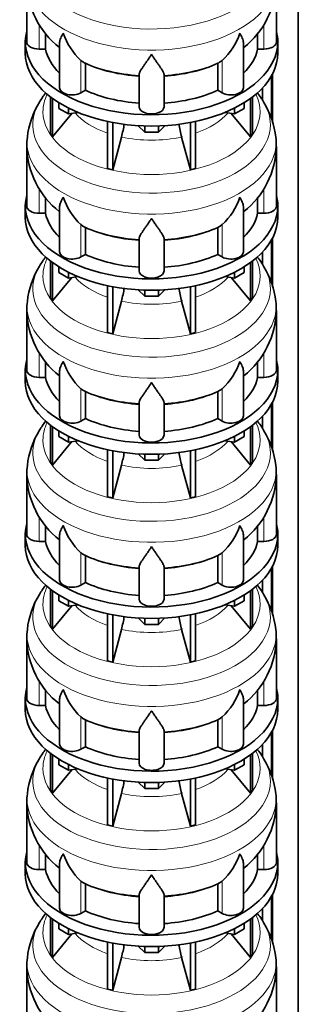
# Model space of a CAD drawing. Header units: millimetres. Extents: x 148 to 904, y -3991 to 2524.
# Tile 8 of 30: x 690 to 891, y -2649 to -1938. Entities that reach past the tile are written whole.
import ezdxf

# ---------------------------------------------------------------- set-up
doc = ezdxf.new("R2010")
doc.units = ezdxf.units.MM
doc.layers.add('MID_134-19', color=7, linetype='Continuous')
doc.layers.add('VSI134_DIFFUSORE', color=7, linetype='Continuous')

# ---------------------------------------------------------------- blocks, each defined once
blk = doc.blocks.new('SE4')
at = {"layer": 'MID_134-19', "color": 7, "linetype": 'Continuous', "lineweight": 35}
for p, q in [((891.05, -3700.02), (891.05, -1437.98)), ((871.79, -1978.81), (871.79, -2010.25)), ((872.54, -1977.4), (872.54, -2012.6)), ((865.27, -1987.58), (865.27, -1996.57)), ((871.79, -2097.2), (871.79, -2128.64)), ((872.54, -2095.79), (872.54, -2130.99)), ((865.27, -2105.97), (865.27, -2114.96)), ((871.79, -2215.59), (871.79, -2247.04)), ((872.54, -2214.18), (872.54, -2249.38)), ((865.27, -2224.37), (865.27, -2233.36)), ((871.79, -2333.98), (871.79, -2365.43)), ((872.54, -2332.57), (872.54, -2367.78)), ((865.27, -2342.76), (865.27, -2351.75)), ((871.79, -2452.37), (871.79, -2483.82)), ((872.54, -2450.96), (872.54, -2486.17)), ((865.27, -2461.15), (865.27, -2470.14)), ((871.79, -2570.77), (871.79, -2602.21)), ((872.54, -2569.36), (872.54, -2604.56)), ((865.27, -2579.54), (865.27, -2588.53))]:
    blk.add_line(p, q, dxfattribs=at)
at = {"layer": 'VSI134_DIFFUSORE', "color": 7, "linetype": 'Continuous', "lineweight": 35}
for p, q in [((695.24, -1911.36), (695.24, -1954.41)), ((875.24, -1954.41), (875.24, -1911.36)), ((708.77, -1959.61), (708.77, -1948.15)), ((861.71, -1948.18), (861.71, -1959.61)), ((694.24, -1954.41), (694.24, -1962.58)), ((704.24, -1959.61), (708.77, -1959.61)), ((718.96, -1955.32), (718.96, -1987.48)), ((851.51, -1987.48), (851.51, -1955.2)), ((861.71, -1959.61), (866.24, -1959.61)), ((876.24, -1962.58), (876.24, -1954.41)), ((735.75, -1968.86), (734.33, -1967.81)), ((737.53, -1989.31), (737.53, -1969.83)), ((832.95, -1969.83), (832.95, -1989.31)), ((836.15, -1967.81), (834.73, -1968.86)), ((776.24, -2001.18), (776.24, -1977.83)), ((794.24, -2001.18), (794.24, -1977.83)), ((712.41, -1994.08), (712.41, -2020.76)), ((713.94, -1995.23), (713.94, -2022.89)), ((734.33, -1991.16), (737.53, -1989.31)), ((832.95, -1989.31), (836.15, -1991.16)), ((856.53, -1995.23), (856.53, -2022.89)), ((858.07, -1994.08), (858.07, -2020.76)), ((718.48, -2002.34), (718.48, -1998.28)), ((725.42, -2006.35), (718.48, -2002.34)), ((725.42, -2006.35), (725.42, -2002.17)), ((845.05, -2006.35), (845.05, -2002.17)), ((851.99, -2002.34), (845.05, -2006.35)), ((851.99, -2002.34), (851.99, -1998.28)), ((713.94, -2022.89), (727.8, -2005.98)), ((732.25, -2005.29), (725.42, -2006.35)), ((845.05, -2006.35), (838.23, -2005.29)), ((842.67, -2005.98), (856.53, -2022.89)), ((753.54, -2011.83), (753.54, -2045.76)), ((757.24, -2012.57), (757.24, -2046.64)), ((780.33, -2019.48), (775.68, -2014.83)), ((780.33, -2019.48), (780.33, -2015.04)), ((794.8, -2014.83), (790.15, -2019.48)), ((790.15, -2019.48), (790.15, -2015.04)), ((813.24, -2012.57), (813.24, -2046.64)), ((816.93, -2011.83), (816.93, -2045.76)), ((712.41, -2020.76), (713.94, -2022.89)), ((757.24, -2046.64), (763.51, -2023.02)), ((790.15, -2019.48), (780.33, -2019.48)), ((806.96, -2023.02), (813.24, -2046.64)), ((856.53, -2022.89), (858.07, -2020.76)), ((695.24, -2029.75), (695.24, -2072.81)), ((875.24, -2072.81), (875.24, -2029.75)), ((753.54, -2045.76), (757.24, -2046.64)), ((813.24, -2046.64), (816.93, -2045.76)), ((708.77, -2078), (708.77, -2066.54)), ((861.71, -2066.57), (861.71, -2078)), ((694.24, -2072.81), (694.24, -2080.97)), ((718.96, -2073.71), (718.96, -2105.87)), ((851.51, -2105.87), (851.51, -2073.59)), ((876.24, -2080.97), (876.24, -2072.81)), ((704.24, -2078), (708.77, -2078)), ((861.71, -2078), (866.24, -2078)), ((735.75, -2087.25), (734.33, -2086.2)), ((737.53, -2107.7), (737.53, -2088.22)), ((832.95, -2088.22), (832.95, -2107.7)), ((836.15, -2086.2), (834.73, -2087.25)), ((776.24, -2119.57), (776.24, -2096.23)), ((794.24, -2119.57), (794.24, -2096.23)), ((734.33, -2109.55), (737.53, -2107.7)), ((832.95, -2107.7), (836.15, -2109.55)), ((712.41, -2112.47), (712.41, -2139.15)), ((713.94, -2113.62), (713.94, -2141.28)), ((718.48, -2120.73), (718.48, -2116.68)), ((851.99, -2120.73), (851.99, -2116.68)), ((856.53, -2113.62), (856.53, -2141.28)), ((858.07, -2112.47), (858.07, -2139.15)), ((725.42, -2124.74), (718.48, -2120.73)), ((725.42, -2124.74), (725.42, -2120.57)), ((732.25, -2123.68), (725.42, -2124.74)), ((845.05, -2124.74), (838.23, -2123.68)), ((845.05, -2124.74), (845.05, -2120.57)), ((851.99, -2120.73), (845.05, -2124.74)), ((713.94, -2141.28), (727.8, -2124.37)), ((753.54, -2130.22), (753.54, -2164.15)), ((757.24, -2130.96), (757.24, -2165.03)), ((813.24, -2130.96), (813.24, -2165.03)), ((816.93, -2130.22), (816.93, -2164.15)), ((842.67, -2124.37), (856.53, -2141.28)), ((780.33, -2137.87), (775.68, -2133.22)), ((780.33, -2137.87), (780.33, -2133.43)), ((790.15, -2137.87), (780.33, -2137.87)), ((794.8, -2133.22), (790.15, -2137.87)), ((790.15, -2137.87), (790.15, -2133.43)), ((712.41, -2139.15), (713.94, -2141.28)), ((757.24, -2165.03), (763.51, -2141.41)), ((806.96, -2141.41), (813.24, -2165.03)), ((856.53, -2141.28), (858.07, -2139.15)), ((695.24, -2148.14), (695.24, -2191.2)), ((875.24, -2191.2), (875.24, -2148.14)), ((753.54, -2164.15), (757.24, -2165.03)), ((813.24, -2165.03), (816.93, -2164.15)), ((708.77, -2196.39), (708.77, -2184.94)), ((861.71, -2184.96), (861.71, -2196.39)), ((694.24, -2191.2), (694.24, -2199.36)), ((718.96, -2192.1), (718.96, -2224.27)), ((851.51, -2224.27), (851.51, -2191.98)), ((876.24, -2199.36), (876.24, -2191.2)), ((704.24, -2196.39), (708.77, -2196.39)), ((861.71, -2196.39), (866.24, -2196.39)), ((735.75, -2205.65), (734.33, -2204.59)), ((737.53, -2226.09), (737.53, -2206.62)), ((832.95, -2206.62), (832.95, -2226.09)), ((836.15, -2204.59), (834.73, -2205.65)), ((776.24, -2237.96), (776.24, -2214.62)), ((794.24, -2237.96), (794.24, -2214.62)), ((734.33, -2227.94), (737.53, -2226.09)), ((832.95, -2226.09), (836.15, -2227.94)), ((712.41, -2230.87), (712.41, -2257.54)), ((713.94, -2232.01), (713.94, -2259.68)), ((718.48, -2239.12), (718.48, -2235.07)), ((851.99, -2239.12), (851.99, -2235.07)), ((856.53, -2232.01), (856.53, -2259.68)), ((858.07, -2230.87), (858.07, -2257.54)), ((713.94, -2259.68), (727.8, -2242.76)), ((725.42, -2243.13), (718.48, -2239.12)), ((725.42, -2243.13), (725.42, -2238.96)), ((732.25, -2242.08), (725.42, -2243.13)), ((845.05, -2243.13), (838.23, -2242.08)), ((842.67, -2242.76), (856.53, -2259.68)), ((845.05, -2243.13), (845.05, -2238.96)), ((851.99, -2239.12), (845.05, -2243.13)), ((753.54, -2248.61), (753.54, -2282.54)), ((757.24, -2249.35), (757.24, -2283.42)), ((780.33, -2256.26), (775.68, -2251.61)), ((794.8, -2251.61), (790.15, -2256.26)), ((813.24, -2249.35), (813.24, -2283.42)), ((816.93, -2248.61), (816.93, -2282.54)), ((712.41, -2257.54), (713.94, -2259.68)), ((780.33, -2256.26), (780.33, -2251.83)), ((790.15, -2256.26), (780.33, -2256.26)), ((790.15, -2256.26), (790.15, -2251.83)), ((856.53, -2259.68), (858.07, -2257.54)), ((757.24, -2283.42), (763.51, -2259.8)), ((806.96, -2259.8), (813.24, -2283.42)), ((695.24, -2266.53), (695.24, -2309.59)), ((875.24, -2309.59), (875.24, -2266.53)), ((753.54, -2282.54), (757.24, -2283.42)), ((813.24, -2283.42), (816.93, -2282.54)), ((708.77, -2314.79), (708.77, -2303.33)), ((861.71, -2303.35), (861.71, -2314.79)), ((694.24, -2309.59), (694.24, -2317.76)), ((704.24, -2314.79), (708.77, -2314.79)), ((718.96, -2310.49), (718.96, -2342.66)), ((851.51, -2342.66), (851.51, -2310.37)), ((861.71, -2314.79), (866.24, -2314.79)), ((876.24, -2317.76), (876.24, -2309.59)), ((735.75, -2324.04), (734.33, -2322.99)), ((737.53, -2344.48), (737.53, -2325.01)), ((832.95, -2325.01), (832.95, -2344.48)), ((836.15, -2322.99), (834.73, -2324.04)), ((776.24, -2356.36), (776.24, -2333.01)), ((794.24, -2356.36), (794.24, -2333.01)), ((712.41, -2349.26), (712.41, -2375.94)), ((713.94, -2350.4), (713.94, -2378.07)), ((734.33, -2346.33), (737.53, -2344.48)), ((832.95, -2344.48), (836.15, -2346.33)), ((856.53, -2350.4), (856.53, -2378.07)), ((858.07, -2349.26), (858.07, -2375.94)), ((718.48, -2357.52), (718.48, -2353.46)), ((725.42, -2361.52), (718.48, -2357.52)), ((725.42, -2361.52), (725.42, -2357.35)), ((845.05, -2361.52), (845.05, -2357.35)), ((851.99, -2357.52), (845.05, -2361.52)), ((851.99, -2357.52), (851.99, -2353.46)), ((713.94, -2378.07), (727.8, -2361.15)), ((732.25, -2360.47), (725.42, -2361.52)), ((845.05, -2361.52), (838.23, -2360.47)), ((842.67, -2361.15), (856.53, -2378.07)), ((753.54, -2367), (753.54, -2400.93)), ((757.24, -2367.75), (757.24, -2401.82)), ((780.33, -2374.65), (775.68, -2370)), ((780.33, -2374.65), (780.33, -2370.22)), ((794.8, -2370), (790.15, -2374.65)), ((790.15, -2374.65), (790.15, -2370.22)), ((813.24, -2367.75), (813.24, -2401.82)), ((816.93, -2367), (816.93, -2400.93)), ((712.41, -2375.94), (713.94, -2378.07)), ((757.24, -2401.82), (763.51, -2378.2)), ((790.15, -2374.65), (780.33, -2374.65)), ((806.96, -2378.2), (813.24, -2401.82)), ((856.53, -2378.07), (858.07, -2375.94)), ((695.24, -2384.93), (695.24, -2427.98)), ((875.24, -2427.98), (875.24, -2384.93)), ((753.54, -2400.93), (757.24, -2401.82)), ((813.24, -2401.82), (816.93, -2400.93)), ((708.77, -2433.18), (708.77, -2421.72)), ((861.71, -2421.75), (861.71, -2433.18)), ((694.24, -2427.98), (694.24, -2436.15)), ((718.96, -2428.89), (718.96, -2461.05)), ((851.51, -2461.05), (851.51, -2428.76)), ((876.24, -2436.15), (876.24, -2427.98)), ((704.24, -2433.18), (708.77, -2433.18)), ((861.71, -2433.18), (866.24, -2433.18)), ((735.75, -2442.43), (734.33, -2441.38)), ((737.53, -2462.88), (737.53, -2443.4)), ((832.95, -2443.4), (832.95, -2462.88)), ((836.15, -2441.38), (834.73, -2442.43)), ((776.24, -2474.75), (776.24, -2451.4)), ((794.24, -2474.75), (794.24, -2451.4)), ((734.33, -2464.72), (737.53, -2462.88)), ((832.95, -2462.88), (836.15, -2464.72)), ((712.41, -2467.65), (712.41, -2494.33)), ((713.94, -2468.8), (713.94, -2496.46)), ((718.48, -2475.91), (718.48, -2471.85)), ((851.99, -2475.91), (851.99, -2471.85)), ((856.53, -2468.8), (856.53, -2496.46)), ((858.07, -2467.65), (858.07, -2494.33)), ((725.42, -2479.91), (718.48, -2475.91)), ((725.42, -2479.91), (725.42, -2475.74)), ((732.25, -2478.86), (725.42, -2479.91)), ((845.05, -2479.91), (838.23, -2478.86)), ((845.05, -2479.91), (845.05, -2475.74)), ((851.99, -2475.91), (845.05, -2479.91)), ((713.94, -2496.46), (727.8, -2479.55)), ((753.54, -2485.4), (753.54, -2519.32)), ((757.24, -2486.14), (757.24, -2520.21)), ((813.24, -2486.14), (813.24, -2520.21)), ((816.93, -2485.4), (816.93, -2519.32)), ((842.67, -2479.55), (856.53, -2496.46)), ((780.33, -2493.05), (775.68, -2488.4)), ((780.33, -2493.05), (780.33, -2488.61)), ((790.15, -2493.05), (780.33, -2493.05)), ((794.8, -2488.4), (790.15, -2493.05)), ((790.15, -2493.05), (790.15, -2488.61)), ((712.41, -2494.33), (713.94, -2496.46)), ((757.24, -2520.21), (763.51, -2496.59)), ((806.96, -2496.59), (813.24, -2520.21)), ((856.53, -2496.46), (858.07, -2494.33)), ((695.24, -2503.32), (695.24, -2546.37)), ((875.24, -2546.37), (875.24, -2503.32)), ((753.54, -2519.32), (757.24, -2520.21)), ((813.24, -2520.21), (816.93, -2519.32)), ((708.77, -2551.57), (708.77, -2540.11)), ((861.71, -2540.14), (861.71, -2551.57)), ((694.24, -2546.37), (694.24, -2554.54)), ((718.96, -2547.28), (718.96, -2579.44)), ((851.51, -2579.44), (851.51, -2547.16)), ((876.24, -2554.54), (876.24, -2546.37)), ((704.24, -2551.57), (708.77, -2551.57)), ((861.71, -2551.57), (866.24, -2551.57)), ((735.75, -2560.82), (734.33, -2559.77)), ((737.53, -2581.27), (737.53, -2561.79)), ((832.95, -2561.79), (832.95, -2581.27)), ((836.15, -2559.77), (834.73, -2560.82)), ((776.24, -2593.14), (776.24, -2569.79)), ((794.24, -2593.14), (794.24, -2569.79)), ((734.33, -2583.12), (737.53, -2581.27)), ((832.95, -2581.27), (836.15, -2583.12)), ((712.41, -2586.04), (712.41, -2612.72)), ((713.94, -2587.19), (713.94, -2614.85)), ((718.48, -2594.3), (718.48, -2590.24)), ((851.99, -2594.3), (851.99, -2590.24)), ((856.53, -2587.19), (856.53, -2614.85)), ((858.07, -2586.04), (858.07, -2612.72)), ((713.94, -2614.85), (727.8, -2597.94)), ((725.42, -2598.31), (718.48, -2594.3)), ((725.42, -2598.31), (725.42, -2594.13)), ((732.25, -2597.25), (725.42, -2598.31)), ((845.05, -2598.31), (838.23, -2597.25)), ((842.67, -2597.94), (856.53, -2614.85)), ((845.05, -2598.31), (845.05, -2594.13)), ((851.99, -2594.3), (845.05, -2598.31)), ((753.54, -2603.79), (753.54, -2637.72)), ((757.24, -2604.53), (757.24, -2638.6)), ((780.33, -2611.44), (775.68, -2606.79)), ((794.8, -2606.79), (790.15, -2611.44)), ((813.24, -2604.53), (813.24, -2638.6)), ((816.93, -2603.79), (816.93, -2637.72)), ((712.41, -2612.72), (713.94, -2614.85)), ((780.33, -2611.44), (780.33, -2607)), ((790.15, -2611.44), (780.33, -2611.44)), ((790.15, -2611.44), (790.15, -2607)), ((856.53, -2614.85), (858.07, -2612.72)), ((757.24, -2638.6), (763.51, -2614.98)), ((806.96, -2614.98), (813.24, -2638.6)), ((695.24, -2621.71), (695.24, -2664.77)), ((875.24, -2664.77), (875.24, -2621.71)), ((753.54, -2637.72), (757.24, -2638.6)), ((813.24, -2638.6), (816.93, -2637.72))]:
    blk.add_line(p, q, dxfattribs=at)
at = {"layer": 'VSI134_DIFFUSORE', "color": 4, "linetype": 'Continuous', "lineweight": 9}
for p, q in [((704.24, -1959.61), (704.24, -1941.82)), ((866.24, -1959.61), (866.24, -1941.85)), ((734.33, -1991.16), (734.33, -1967.81)), ((836.15, -1991.16), (836.15, -1967.81)), ((704.24, -2078), (704.24, -2060.21)), ((866.24, -2078), (866.24, -2060.25)), ((734.33, -2109.55), (734.33, -2086.2)), ((836.15, -2109.55), (836.15, -2086.2)), ((704.24, -2196.39), (704.24, -2178.6)), ((866.24, -2196.39), (866.24, -2178.64)), ((734.33, -2227.94), (734.33, -2204.59)), ((836.15, -2227.94), (836.15, -2204.59)), ((704.24, -2314.79), (704.24, -2296.99)), ((866.24, -2314.79), (866.24, -2297.03)), ((734.33, -2346.33), (734.33, -2322.99)), ((836.15, -2346.33), (836.15, -2322.99)), ((704.24, -2433.18), (704.24, -2415.38)), ((866.24, -2433.18), (866.24, -2415.42)), ((734.33, -2464.72), (734.33, -2441.38)), ((836.15, -2464.72), (836.15, -2441.38)), ((704.24, -2551.57), (704.24, -2533.78)), ((866.24, -2551.57), (866.24, -2533.81)), ((734.33, -2583.12), (734.33, -2559.77)), ((836.15, -2583.12), (836.15, -2559.77))]:
    blk.add_line(p, q, dxfattribs=at)
at = {"layer": 'VSI134_DIFFUSORE', "color": 7, "linetype": 'Continuous', "lineweight": 35}
for centre, radius, start, end in [((756.49, -1910.36), 61.12, 180.94936, 231.94634), ((813.96, -1910.29), 61.18, 308.05048, 358.98737), ((766.83, -1932.85), 47.73, 198.63732, 227.08568), ((803.65, -1932.85), 47.73, 312.91434, 341.36277), ((743.66, -1956.47), 14.7, 237.45087, 245.35655), ((826.82, -1956.47), 14.7, 294.64345, 302.54913), ((762.49, -2031.98), 67.35, 142.60392, 149.50197), ((806.76, -2033.17), 69.06, 30.44465, 37.81889), ((754.25, -2029.09), 58.81, 147.8813, 174.26427), ((813.09, -2030.38), 62.18, 6.6488, 31.19199), ((673.67, -1998.71), 93.08, 344.85704, 350.84568), ((895.49, -1998.91), 91.75, 189.16523, 195.23149), ((720.26, -2027.83), 24.95, 169.27311, 184.43344), ((837.06, -2028.37), 38.09, 357.90682, 7.81947), ((756.49, -2028.75), 61.12, 180.94936, 231.94634), ((813.96, -2028.68), 61.18, 308.05048, 358.98737), ((766.83, -2051.25), 47.73, 198.63732, 227.08568), ((803.65, -2051.25), 47.73, 312.91434, 341.36277), ((743.66, -2074.86), 14.7, 237.45087, 245.35655), ((826.82, -2074.86), 14.7, 294.64345, 302.54913), ((762.49, -2150.37), 67.35, 142.60392, 149.50197), ((806.76, -2151.56), 69.06, 30.44465, 37.81889), ((754.25, -2147.49), 58.81, 147.8813, 174.26427), ((813.09, -2148.77), 62.18, 6.6488, 31.19199), ((673.67, -2117.1), 93.08, 344.85704, 350.84568), ((895.49, -2117.31), 91.75, 189.16523, 195.23149), ((720.26, -2146.23), 24.95, 169.27311, 184.43344), ((837.06, -2146.76), 38.09, 357.90682, 7.81947), ((756.49, -2147.14), 61.12, 180.94936, 231.94634), ((813.96, -2147.07), 61.18, 308.05048, 358.98737), ((766.83, -2169.64), 47.73, 198.63732, 227.08568), ((803.65, -2169.64), 47.73, 312.91434, 341.36277), ((743.66, -2193.25), 14.7, 237.45087, 245.35655), ((826.82, -2193.25), 14.7, 294.64345, 302.54913), ((762.49, -2268.76), 67.35, 142.60392, 149.50197), ((806.76, -2269.95), 69.06, 30.44465, 37.81889), ((754.25, -2265.88), 58.81, 147.8813, 174.26427), ((813.09, -2267.17), 62.18, 6.6488, 31.19199), ((673.67, -2235.49), 93.08, 344.85704, 350.84568), ((895.49, -2235.7), 91.75, 189.16523, 195.23149), ((720.26, -2264.62), 24.95, 169.27311, 184.43344), ((837.06, -2265.15), 38.09, 357.90682, 7.81947), ((756.49, -2265.53), 61.12, 180.94936, 231.94634), ((813.96, -2265.46), 61.18, 308.05048, 358.98737), ((766.83, -2288.03), 47.73, 198.63732, 227.08568), ((803.65, -2288.03), 47.73, 312.91434, 341.36277), ((743.66, -2311.65), 14.7, 237.45087, 245.35655), ((826.82, -2311.65), 14.7, 294.64345, 302.54913), ((762.49, -2387.16), 67.35, 142.60392, 149.50197), ((806.76, -2388.34), 69.06, 30.44465, 37.81889), ((754.25, -2384.27), 58.81, 147.8813, 174.26427), ((813.09, -2385.56), 62.18, 6.6488, 31.19199), ((673.67, -2353.88), 93.08, 344.85704, 350.84568), ((895.49, -2354.09), 91.75, 189.16523, 195.23149), ((720.26, -2383.01), 24.95, 169.27311, 184.43344), ((837.06, -2383.55), 38.09, 357.90682, 7.81947), ((756.49, -2383.93), 61.12, 180.94936, 231.94634), ((813.96, -2383.86), 61.18, 308.05048, 358.98737), ((766.83, -2406.42), 47.73, 198.63732, 227.08568), ((803.65, -2406.42), 47.73, 312.91434, 341.36277), ((743.66, -2430.04), 14.7, 237.45087, 245.35655), ((826.82, -2430.04), 14.7, 294.64345, 302.54913), ((762.49, -2505.55), 67.35, 142.60392, 149.50197), ((806.76, -2506.74), 69.06, 30.44465, 37.81889), ((754.25, -2502.66), 58.81, 147.8813, 174.26427), ((813.09, -2503.95), 62.18, 6.6488, 31.19199), ((673.67, -2472.27), 93.08, 344.85704, 350.84568), ((895.49, -2472.48), 91.75, 189.16523, 195.23149), ((720.26, -2501.4), 24.95, 169.27311, 184.43344), ((837.06, -2501.94), 38.09, 357.90682, 7.81947), ((756.49, -2502.32), 61.12, 180.94936, 231.94634), ((813.96, -2502.25), 61.18, 308.05048, 358.98737), ((766.83, -2524.81), 47.73, 198.63732, 227.08568), ((803.65, -2524.81), 47.73, 312.91434, 341.36277), ((743.66, -2548.43), 14.7, 237.45087, 245.35655), ((826.82, -2548.43), 14.7, 294.64345, 302.54913), ((762.49, -2623.94), 67.35, 142.60392, 149.50197), ((806.76, -2625.13), 69.06, 30.44465, 37.81889), ((754.25, -2621.05), 58.81, 147.8813, 174.26427), ((813.09, -2622.34), 62.18, 6.6488, 31.19199), ((673.67, -2590.67), 93.08, 344.85704, 350.84568), ((895.49, -2590.87), 91.75, 189.16523, 195.23149), ((720.26, -2619.79), 24.95, 169.27311, 184.43344), ((837.06, -2620.33), 38.09, 357.90682, 7.81947), ((756.49, -2620.71), 61.12, 180.94936, 231.94634), ((813.96, -2620.64), 61.18, 308.05048, 358.98737)]:
    blk.add_arc(centre, radius, start, end, dxfattribs=at)
at = {"layer": 'VSI134_DIFFUSORE', "color": 4, "linetype": 'Continuous', "lineweight": 9}
for centre, major_axis, start_param, end_param in [((785.24, -1895.64), (85.67, 0), 2.809493, 6.283185), ((785.24, -1908.4), (-89.83, 0), 0, 3.209836), ((785.24, -1932.94), (-79.5, 0), 0.898849, 1.457346), ((785.24, -1932.94), (79.5, 0), 4.82584, 5.384336), ((785.24, -2004.84), (-78.3, 0), 0, 3.425204), ((785.24, -2004.84), (-78.3, 0), 5.999574, 6.283185), ((785.24, -2014.03), (85.67, 0), 2.809493, 6.283185), ((785.24, -2014.03), (85.67, 0), 0, 0.327073), ((785.24, -1989.72), (-61.63, 0), 0.463231, 1.030574), ((785.24, -1989.72), (61.63, 0), 5.252612, 5.819954), ((785.24, -2026.79), (-89.83, 0), 0, 3.209836), ((785.24, -2026.79), (-89.83, 0), 6.215046, 6.283185), ((785.24, -1989.72), (-61.63, 0), 1.210556, 1.931037), ((785.24, -2051.33), (-79.5, 0), 0.898849, 1.457346), ((785.24, -2051.33), (79.5, 0), 4.82584, 5.384336), ((785.24, -2132.42), (85.67, 0), 2.809493, 6.283185), ((785.24, -2123.23), (-78.3, 0), 0, 3.425204), ((785.24, -2123.23), (-78.3, 0), 5.999574, 6.283185), ((785.24, -2132.42), (85.67, 0), 0, 0.327073), ((785.24, -2108.12), (-61.63, 0), 0.463231, 1.030574), ((785.24, -2108.12), (61.63, 0), 5.252612, 5.819954), ((785.24, -2145.18), (-89.83, 0), 0, 3.209836), ((785.24, -2145.18), (-89.83, 0), 6.215046, 6.283185), ((785.24, -2108.12), (-61.63, 0), 1.210556, 1.931037), ((785.24, -2169.72), (-79.5, 0), 0.898849, 1.457346), ((785.24, -2169.72), (79.5, 0), 4.82584, 5.384336), ((785.24, -2241.62), (-78.3, 0), 0, 3.425204), ((785.24, -2241.62), (-78.3, 0), 5.999574, 6.283185), ((785.24, -2250.82), (85.67, 0), 2.809493, 6.283185), ((785.24, -2250.82), (85.67, 0), 0, 0.327073), ((785.24, -2226.51), (-61.63, 0), 0.463231, 1.030574), ((785.24, -2226.51), (61.63, 0), 5.252612, 5.819954), ((785.24, -2263.57), (-89.83, 0), 0, 3.209836), ((785.24, -2263.57), (-89.83, 0), 6.215046, 6.283185), ((785.24, -2226.51), (-61.63, 0), 1.210556, 1.931037), ((785.24, -2288.12), (-79.5, 0), 0.898849, 1.457346), ((785.24, -2288.12), (79.5, 0), 4.82584, 5.384336), ((785.24, -2360.02), (-78.3, 0), 0, 3.425204), ((785.24, -2360.02), (-78.3, 0), 5.999574, 6.283185), ((785.24, -2369.21), (85.67, 0), 2.809493, 6.283185), ((785.24, -2369.21), (85.67, 0), 0, 0.327073), ((785.24, -2344.9), (-61.63, 0), 0.463231, 1.030574), ((785.24, -2344.9), (61.63, 0), 5.252612, 5.819954), ((785.24, -2381.96), (-89.83, 0), 0, 3.209836), ((785.24, -2381.96), (-89.83, 0), 6.215046, 6.283185), ((785.24, -2344.9), (-61.63, 0), 1.210556, 1.931037), ((785.24, -2406.51), (-79.5, 0), 0.898849, 1.457346), ((785.24, -2406.51), (79.5, 0), 4.82584, 5.384336), ((785.24, -2487.6), (85.67, 0), 2.809493, 6.283185), ((785.24, -2478.41), (-78.3, 0), 0, 3.425204), ((785.24, -2478.41), (-78.3, 0), 5.999574, 6.283185), ((785.24, -2487.6), (85.67, 0), 0, 0.327073), ((785.24, -2463.29), (-61.63, 0), 0.463231, 1.030574), ((785.24, -2463.29), (61.63, 0), 5.252612, 5.819954), ((785.24, -2500.36), (-89.83, 0), 0, 3.209836), ((785.24, -2500.36), (-89.83, 0), 6.215046, 6.283185), ((785.24, -2463.29), (-61.63, 0), 1.210556, 1.931037), ((785.24, -2524.9), (-79.5, 0), 0.898849, 1.457346), ((785.24, -2524.9), (79.5, 0), 4.82584, 5.384336), ((785.24, -2596.8), (-78.3, 0), 0, 3.425204), ((785.24, -2596.8), (-78.3, 0), 5.999574, 6.283185), ((785.24, -2605.99), (85.67, 0), 2.809493, 6.283185), ((785.24, -2605.99), (85.67, 0), 0, 0.327073), ((785.24, -2581.68), (-61.63, 0), 0.463231, 1.030574), ((785.24, -2581.68), (61.63, 0), 5.252612, 5.819954), ((785.24, -2618.75), (-89.83, 0), 0, 3.209836), ((785.24, -2618.75), (-89.83, 0), 6.215046, 6.283185), ((785.24, -2581.68), (-61.63, 0), 1.210556, 1.931037)]:
    blk.add_ellipse(centre, major_axis=major_axis, ratio=0.57735, start_param=start_param, end_param=end_param, dxfattribs=at)
at = {"layer": 'VSI134_DIFFUSORE', "color": 7, "linetype": 'Continuous', "lineweight": 35}
for centre, major_axis, start_param, end_param in [((785.24, -1954.41), (91, 0), 2.993207, 6.283185), ((785.24, -1954.41), (91, 0), 0, 0.148386), ((704.24, -1954.41), (9, 0), 3.141593, 4.712389), ((785.24, -1954.41), (-77, 0), 0.117151, 0.534109), ((785.24, -1954.41), (77, 0), 5.749077, 6.166034), ((866.24, -1954.41), (-9, 0), 1.570796, 3.141593), ((785.24, -1962.58), (-91, 0), 0, 3.141593), ((785.24, -1934.94), (-77, 0), 0.902549, 1.453645), ((785.24, -1934.94), (77, 0), 4.82954, 5.380636), ((727.96, -1987.48), (9, 0), 3.141593, 5.497787), ((842.51, -1987.48), (-9, 0), 0.785398, 3.141593), ((785.24, -1954.41), (-77, 0), 0.902549, 1.453645), ((785.24, -1954.41), (77, 0), 4.82954, 5.380636), ((785.24, -2001.18), (-9, 0), 0, 3.141593), ((785.24, -2072.81), (91, 0), 2.993207, 6.283185), ((785.24, -2072.81), (91, 0), 0, 0.148386), ((704.24, -2072.81), (9, 0), 3.141593, 4.712389), ((866.24, -2072.81), (-9, 0), 1.570796, 3.141593), ((785.24, -2080.97), (-91, 0), 0, 3.141593), ((785.24, -2072.81), (-77, 0), 0.117151, 0.534109), ((785.24, -2072.81), (77, 0), 5.749077, 6.166034), ((785.24, -2053.33), (-77, 0), 0.902549, 1.453645), ((785.24, -2053.33), (77, 0), 4.82954, 5.380636), ((727.96, -2105.87), (9, 0), 3.141593, 5.497787), ((785.24, -2072.81), (-77, 0), 0.902549, 1.453645), ((785.24, -2072.81), (77, 0), 4.82954, 5.380636), ((842.51, -2105.87), (-9, 0), 0.785398, 3.141593), ((785.24, -2119.57), (-9, 0), 0, 3.141593), ((785.24, -2191.2), (91, 0), 2.993207, 6.283185), ((785.24, -2191.2), (91, 0), 0, 0.148386), ((704.24, -2191.2), (9, 0), 3.141593, 4.712389), ((866.24, -2191.2), (-9, 0), 1.570796, 3.141593), ((785.24, -2199.36), (-91, 0), 0, 3.141593), ((785.24, -2191.2), (-77, 0), 0.117151, 0.534109), ((785.24, -2191.2), (77, 0), 5.749077, 6.166034), ((785.24, -2171.72), (-77, 0), 0.902549, 1.453645), ((785.24, -2171.72), (77, 0), 4.82954, 5.380636), ((727.96, -2224.27), (9, 0), 3.141593, 5.497787), ((785.24, -2191.2), (-77, 0), 0.902549, 1.453645), ((785.24, -2191.2), (77, 0), 4.82954, 5.380636), ((842.51, -2224.27), (-9, 0), 0.785398, 3.141593), ((785.24, -2237.96), (-9, 0), 0, 3.141593), ((785.24, -2309.59), (91, 0), 2.993207, 6.283185), ((785.24, -2309.59), (91, 0), 0, 0.148386), ((704.24, -2309.59), (9, 0), 3.141593, 4.712389), ((785.24, -2309.59), (-77, 0), 0.117151, 0.534109), ((785.24, -2309.59), (77, 0), 5.749077, 6.166034), ((866.24, -2309.59), (-9, 0), 1.570796, 3.141593), ((785.24, -2317.76), (-91, 0), 0, 3.141593), ((785.24, -2290.11), (-77, 0), 0.902549, 1.453645), ((785.24, -2290.11), (77, 0), 4.82954, 5.380636), ((727.96, -2342.66), (9, 0), 3.141593, 5.497787), ((842.51, -2342.66), (-9, 0), 0.785398, 3.141593), ((785.24, -2309.59), (-77, 0), 0.902549, 1.453645), ((785.24, -2309.59), (77, 0), 4.82954, 5.380636), ((785.24, -2356.36), (-9, 0), 0, 3.141593), ((785.24, -2427.98), (91, 0), 2.993207, 6.283185), ((785.24, -2427.98), (91, 0), 0, 0.148386), ((704.24, -2427.98), (9, 0), 3.141593, 4.712389), ((866.24, -2427.98), (-9, 0), 1.570796, 3.141593), ((785.24, -2436.15), (-91, 0), 0, 3.141593), ((785.24, -2427.98), (-77, 0), 0.117151, 0.534109), ((785.24, -2427.98), (77, 0), 5.749077, 6.166034), ((785.24, -2408.51), (-77, 0), 0.902549, 1.453645), ((785.24, -2408.51), (77, 0), 4.82954, 5.380636), ((727.96, -2461.05), (9, 0), 3.141593, 5.497787), ((785.24, -2427.98), (-77, 0), 0.902549, 1.453645), ((785.24, -2427.98), (77, 0), 4.82954, 5.380636), ((842.51, -2461.05), (-9, 0), 0.785398, 3.141593), ((785.24, -2474.75), (-9, 0), 0, 3.141593), ((785.24, -2546.37), (91, 0), 2.993207, 6.283185), ((785.24, -2546.37), (91, 0), 0, 0.148386), ((704.24, -2546.37), (9, 0), 3.141593, 4.712389), ((866.24, -2546.37), (-9, 0), 1.570796, 3.141593), ((785.24, -2554.54), (-91, 0), 0, 3.141593), ((785.24, -2546.37), (-77, 0), 0.117151, 0.534109), ((785.24, -2546.37), (77, 0), 5.749077, 6.166034), ((785.24, -2526.9), (-77, 0), 0.902549, 1.453645), ((785.24, -2526.9), (77, 0), 4.82954, 5.380636), ((727.96, -2579.44), (9, 0), 3.141593, 5.497787), ((785.24, -2546.37), (-77, 0), 0.902549, 1.453645), ((785.24, -2546.37), (77, 0), 4.82954, 5.380636), ((842.51, -2579.44), (-9, 0), 0.785398, 3.141593), ((785.24, -2593.14), (-9, 0), 0, 3.141593)]:
    blk.add_ellipse(centre, major_axis=major_axis, ratio=0.57735, start_param=start_param, end_param=end_param, dxfattribs=at)
for points, knots in [([(718.96, -1955.34), (718.96, -1955.18), (718.97, -1955.02), (719.05, -1953.84), (719.34, -1952.79), (720.01, -1951.12), (720.27, -1950.54), (720.73, -1949.65), (720.89, -1949.35), (721.14, -1948.89), (721.28, -1948.66), (721.41, -1948.42), (721.5, -1948.27), (721.55, -1948.19), (721.6, -1948.11)], [0.4600931, 0.4600931, 0.4600931, 0.4600931, 0.5, 0.5, 0.75, 0.75, 0.875, 0.875, 0.9375, 0.9375, 0.96875, 0.984375, 0.984375, 1, 1, 1, 1]), ([(851.51, -1955.29), (851.51, -1955.16), (851.51, -1955.02), (851.46, -1954.38), (851.37, -1953.87), (851.11, -1952.81), (850.92, -1952.26), (850.47, -1951.13), (850.21, -1950.55), (849.75, -1949.66), (849.59, -1949.35), (849.33, -1948.89), (849.24, -1948.74), (849.06, -1948.42), (848.97, -1948.26), (848.88, -1948.11)], [0.4658143, 0.4658143, 0.4658143, 0.4658143, 0.5, 0.5, 0.625, 0.625, 0.75, 0.75, 0.875, 0.875, 0.9375, 0.9375, 0.96875, 0.96875, 1, 1, 1, 1]), ([(785.24, -1963.33), (785.11, -1963.54), (784.97, -1963.75), (784.71, -1964.17), (784.57, -1964.38), (784.18, -1965), (783.91, -1965.4), (783.13, -1966.59), (782.61, -1967.36), (781.6, -1968.83), (781.1, -1969.55), (780.15, -1970.9), (779.7, -1971.54), (778.86, -1972.76), (778.46, -1973.34), (777.92, -1974.16), (777.75, -1974.43), (777.43, -1974.94), (777.27, -1975.19), (776.86, -1975.91), (776.64, -1976.35), (776.33, -1977.15), (776.24, -1977.51), (776.24, -1977.83)], [0, 0, 0, 0, 0.03125, 0.03125, 0.0625, 0.0625, 0.125, 0.125, 0.25, 0.25, 0.375, 0.375, 0.5, 0.5, 0.625, 0.625, 0.6875, 0.6875, 0.75, 0.75, 0.875, 0.875, 1, 1, 1, 1]), ([(794.24, -1977.83), (794.24, -1977.51), (794.15, -1977.15), (793.84, -1976.35), (793.61, -1975.91), (793.2, -1975.2), (793.05, -1974.95), (792.73, -1974.43), (792.56, -1974.16), (792.02, -1973.34), (791.62, -1972.77), (790.78, -1971.54), (790.32, -1970.9), (789.38, -1969.55), (788.88, -1968.84), (787.87, -1967.36), (787.35, -1966.6), (786.56, -1965.4), (786.3, -1965), (785.9, -1964.38), (785.77, -1964.17), (785.5, -1963.75), (785.37, -1963.54), (785.24, -1963.33)], [0, 0, 0, 0, 0.125, 0.125, 0.25, 0.25, 0.3125, 0.3125, 0.375, 0.375, 0.5, 0.5, 0.625, 0.625, 0.75, 0.75, 0.875, 0.875, 0.9375, 0.9375, 0.96875, 0.96875, 1, 1, 1, 1]), ([(718.96, -2073.73), (718.96, -2073.57), (718.97, -2073.41), (719.05, -2072.24), (719.34, -2071.18), (720.01, -2069.51), (720.27, -2068.94), (720.73, -2068.05), (720.89, -2067.74), (721.14, -2067.28), (721.28, -2067.05), (721.41, -2066.82), (721.5, -2066.66), (721.55, -2066.58), (721.6, -2066.5)], [0.4600931, 0.4600931, 0.4600931, 0.4600931, 0.5, 0.5, 0.75, 0.75, 0.875, 0.875, 0.9375, 0.9375, 0.96875, 0.984375, 0.984375, 1, 1, 1, 1]), ([(851.51, -2073.68), (851.51, -2073.55), (851.51, -2073.41), (851.46, -2072.78), (851.37, -2072.26), (851.11, -2071.2), (850.92, -2070.65), (850.47, -2069.52), (850.21, -2068.94), (849.75, -2068.05), (849.59, -2067.75), (849.33, -2067.28), (849.24, -2067.13), (849.06, -2066.82), (848.97, -2066.66), (848.88, -2066.5)], [0.4658143, 0.4658143, 0.4658143, 0.4658143, 0.5, 0.5, 0.625, 0.625, 0.75, 0.75, 0.875, 0.875, 0.9375, 0.9375, 0.96875, 0.96875, 1, 1, 1, 1]), ([(785.24, -2081.72), (785.11, -2081.93), (784.97, -2082.14), (784.71, -2082.56), (784.57, -2082.77), (784.18, -2083.39), (783.91, -2083.79), (783.13, -2084.98), (782.61, -2085.75), (781.6, -2087.23), (781.1, -2087.94), (780.15, -2089.29), (779.7, -2089.93), (778.86, -2091.16), (778.46, -2091.73), (777.92, -2092.55), (777.75, -2092.82), (777.43, -2093.34), (777.27, -2093.59), (776.86, -2094.31), (776.64, -2094.75), (776.33, -2095.54), (776.24, -2095.91), (776.24, -2096.23)], [0, 0, 0, 0, 0.03125, 0.03125, 0.0625, 0.0625, 0.125, 0.125, 0.25, 0.25, 0.375, 0.375, 0.5, 0.5, 0.625, 0.625, 0.6875, 0.6875, 0.75, 0.75, 0.875, 0.875, 1, 1, 1, 1]), ([(794.24, -2096.23), (794.24, -2095.91), (794.15, -2095.55), (793.84, -2094.75), (793.61, -2094.31), (793.2, -2093.59), (793.05, -2093.34), (792.73, -2092.82), (792.56, -2092.56), (792.02, -2091.74), (791.62, -2091.16), (790.78, -2089.94), (790.32, -2089.29), (789.38, -2087.94), (788.88, -2087.23), (787.87, -2085.75), (787.35, -2084.99), (786.56, -2083.79), (786.3, -2083.39), (785.9, -2082.77), (785.77, -2082.56), (785.5, -2082.14), (785.37, -2081.93), (785.24, -2081.72)], [0, 0, 0, 0, 0.125, 0.125, 0.25, 0.25, 0.3125, 0.3125, 0.375, 0.375, 0.5, 0.5, 0.625, 0.625, 0.75, 0.75, 0.875, 0.875, 0.9375, 0.9375, 0.96875, 0.96875, 1, 1, 1, 1]), ([(718.96, -2192.13), (718.96, -2191.97), (718.97, -2191.8), (719.05, -2190.63), (719.34, -2189.58), (720.01, -2187.9), (720.27, -2187.33), (720.73, -2186.44), (720.89, -2186.14), (721.14, -2185.68), (721.28, -2185.44), (721.41, -2185.21), (721.5, -2185.05), (721.55, -2184.97), (721.6, -2184.89)], [0.4600931, 0.4600931, 0.4600931, 0.4600931, 0.5, 0.5, 0.75, 0.75, 0.875, 0.875, 0.9375, 0.9375, 0.96875, 0.984375, 0.984375, 1, 1, 1, 1]), ([(851.51, -2192.08), (851.51, -2191.94), (851.51, -2191.81), (851.46, -2191.17), (851.37, -2190.65), (851.11, -2189.59), (850.92, -2189.04), (850.47, -2187.92), (850.21, -2187.34), (849.75, -2186.44), (849.59, -2186.14), (849.33, -2185.68), (849.24, -2185.52), (849.06, -2185.21), (848.97, -2185.05), (848.88, -2184.89)], [0.4658143, 0.4658143, 0.4658143, 0.4658143, 0.5, 0.5, 0.625, 0.625, 0.75, 0.75, 0.875, 0.875, 0.9375, 0.9375, 0.96875, 0.96875, 1, 1, 1, 1]), ([(785.24, -2200.11), (785.11, -2200.32), (784.97, -2200.53), (784.71, -2200.95), (784.57, -2201.16), (784.18, -2201.78), (783.91, -2202.18), (783.13, -2203.38), (782.61, -2204.14), (781.6, -2205.62), (781.1, -2206.33), (780.15, -2207.68), (779.7, -2208.33), (778.86, -2209.55), (778.46, -2210.13), (777.92, -2210.95), (777.75, -2211.21), (777.43, -2211.73), (777.27, -2211.98), (776.86, -2212.7), (776.64, -2213.14), (776.33, -2213.94), (776.24, -2214.3), (776.24, -2214.62)], [0, 0, 0, 0, 0.03125, 0.03125, 0.0625, 0.0625, 0.125, 0.125, 0.25, 0.25, 0.375, 0.375, 0.5, 0.5, 0.625, 0.625, 0.6875, 0.6875, 0.75, 0.75, 0.875, 0.875, 1, 1, 1, 1]), ([(794.24, -2214.62), (794.24, -2214.3), (794.15, -2213.94), (793.84, -2213.14), (793.61, -2212.7), (793.2, -2211.98), (793.05, -2211.73), (792.73, -2211.21), (792.56, -2210.95), (792.02, -2210.13), (791.62, -2209.55), (790.78, -2208.33), (790.32, -2207.69), (789.38, -2206.33), (788.88, -2205.62), (787.87, -2204.15), (787.35, -2203.38), (786.56, -2202.19), (786.3, -2201.78), (785.9, -2201.16), (785.77, -2200.95), (785.5, -2200.53), (785.37, -2200.32), (785.24, -2200.11)], [0, 0, 0, 0, 0.125, 0.125, 0.25, 0.25, 0.3125, 0.3125, 0.375, 0.375, 0.5, 0.5, 0.625, 0.625, 0.75, 0.75, 0.875, 0.875, 0.9375, 0.9375, 0.96875, 0.96875, 1, 1, 1, 1]), ([(718.96, -2310.52), (718.96, -2310.36), (718.97, -2310.2), (719.05, -2309.02), (719.34, -2307.97), (720.01, -2306.29), (720.27, -2305.72), (720.73, -2304.83), (720.89, -2304.53), (721.14, -2304.07), (721.28, -2303.83), (721.41, -2303.6), (721.5, -2303.44), (721.55, -2303.36), (721.6, -2303.28)], [0.4600931, 0.4600931, 0.4600931, 0.4600931, 0.5, 0.5, 0.75, 0.75, 0.875, 0.875, 0.9375, 0.9375, 0.96875, 0.984375, 0.984375, 1, 1, 1, 1]), ([(851.51, -2310.47), (851.51, -2310.33), (851.51, -2310.2), (851.46, -2309.56), (851.37, -2309.05), (851.11, -2307.98), (850.92, -2307.43), (850.47, -2306.31), (850.21, -2305.73), (849.75, -2304.83), (849.59, -2304.53), (849.33, -2304.07), (849.24, -2303.91), (849.06, -2303.6), (848.97, -2303.44), (848.88, -2303.28)], [0.4658143, 0.4658143, 0.4658143, 0.4658143, 0.5, 0.5, 0.625, 0.625, 0.75, 0.75, 0.875, 0.875, 0.9375, 0.9375, 0.96875, 0.96875, 1, 1, 1, 1]), ([(785.24, -2318.5), (785.11, -2318.71), (784.97, -2318.93), (784.71, -2319.35), (784.57, -2319.55), (784.18, -2320.17), (783.91, -2320.58), (783.13, -2321.77), (782.61, -2322.53), (781.6, -2324.01), (781.1, -2324.72), (780.15, -2326.08), (779.7, -2326.72), (778.86, -2327.94), (778.46, -2328.52), (777.92, -2329.34), (777.75, -2329.6), (777.43, -2330.12), (777.27, -2330.37), (776.86, -2331.09), (776.64, -2331.53), (776.33, -2332.33), (776.24, -2332.69), (776.24, -2333.01)], [0, 0, 0, 0, 0.03125, 0.03125, 0.0625, 0.0625, 0.125, 0.125, 0.25, 0.25, 0.375, 0.375, 0.5, 0.5, 0.625, 0.625, 0.6875, 0.6875, 0.75, 0.75, 0.875, 0.875, 1, 1, 1, 1]), ([(794.24, -2333.01), (794.24, -2332.69), (794.15, -2332.33), (793.84, -2331.53), (793.61, -2331.09), (793.2, -2330.37), (793.05, -2330.12), (792.73, -2329.61), (792.56, -2329.34), (792.02, -2328.52), (791.62, -2327.94), (790.78, -2326.72), (790.32, -2326.08), (789.38, -2324.73), (788.88, -2324.01), (787.87, -2322.54), (787.35, -2321.77), (786.56, -2320.58), (786.3, -2320.17), (785.9, -2319.55), (785.77, -2319.35), (785.5, -2318.93), (785.37, -2318.71), (785.24, -2318.5)], [0, 0, 0, 0, 0.125, 0.125, 0.25, 0.25, 0.3125, 0.3125, 0.375, 0.375, 0.5, 0.5, 0.625, 0.625, 0.75, 0.75, 0.875, 0.875, 0.9375, 0.9375, 0.96875, 0.96875, 1, 1, 1, 1]), ([(718.96, -2428.91), (718.96, -2428.75), (718.97, -2428.59), (719.05, -2427.41), (719.34, -2426.36), (720.01, -2424.69), (720.27, -2424.11), (720.73, -2423.22), (720.89, -2422.92), (721.14, -2422.46), (721.28, -2422.23), (721.41, -2421.99), (721.5, -2421.83), (721.55, -2421.75), (721.6, -2421.68)], [0.4600931, 0.4600931, 0.4600931, 0.4600931, 0.5, 0.5, 0.75, 0.75, 0.875, 0.875, 0.9375, 0.9375, 0.96875, 0.984375, 0.984375, 1, 1, 1, 1]), ([(851.51, -2428.86), (851.51, -2428.73), (851.51, -2428.59), (851.46, -2427.95), (851.37, -2427.44), (851.11, -2426.38), (850.92, -2425.83), (850.47, -2424.7), (850.21, -2424.12), (849.75, -2423.23), (849.59, -2422.92), (849.33, -2422.46), (849.24, -2422.3), (849.06, -2421.99), (848.97, -2421.83), (848.88, -2421.68)], [0.4658143, 0.4658143, 0.4658143, 0.4658143, 0.5, 0.5, 0.625, 0.625, 0.75, 0.75, 0.875, 0.875, 0.9375, 0.9375, 0.96875, 0.96875, 1, 1, 1, 1]), ([(785.24, -2436.89), (785.11, -2437.11), (784.97, -2437.32), (784.71, -2437.74), (784.57, -2437.95), (784.18, -2438.56), (783.91, -2438.97), (783.13, -2440.16), (782.61, -2440.93), (781.6, -2442.4), (781.1, -2443.11), (780.15, -2444.47), (779.7, -2445.11), (778.86, -2446.33), (778.46, -2446.91), (777.92, -2447.73), (777.75, -2448), (777.43, -2448.51), (777.27, -2448.76), (776.86, -2449.48), (776.64, -2449.92), (776.33, -2450.72), (776.24, -2451.08), (776.24, -2451.4)], [0, 0, 0, 0, 0.03125, 0.03125, 0.0625, 0.0625, 0.125, 0.125, 0.25, 0.25, 0.375, 0.375, 0.5, 0.5, 0.625, 0.625, 0.6875, 0.6875, 0.75, 0.75, 0.875, 0.875, 1, 1, 1, 1]), ([(794.24, -2451.4), (794.24, -2451.08), (794.15, -2450.72), (793.84, -2449.92), (793.61, -2449.48), (793.2, -2448.76), (793.05, -2448.51), (792.73, -2448), (792.56, -2447.73), (792.02, -2446.91), (791.62, -2446.33), (790.78, -2445.11), (790.32, -2444.47), (789.38, -2443.12), (788.88, -2442.41), (787.87, -2440.93), (787.35, -2440.16), (786.56, -2438.97), (786.3, -2438.57), (785.9, -2437.95), (785.77, -2437.74), (785.5, -2437.32), (785.37, -2437.11), (785.24, -2436.89)], [0, 0, 0, 0, 0.125, 0.125, 0.25, 0.25, 0.3125, 0.3125, 0.375, 0.375, 0.5, 0.5, 0.625, 0.625, 0.75, 0.75, 0.875, 0.875, 0.9375, 0.9375, 0.96875, 0.96875, 1, 1, 1, 1]), ([(718.96, -2547.3), (718.96, -2547.14), (718.97, -2546.98), (719.05, -2545.8), (719.34, -2544.75), (720.01, -2543.08), (720.27, -2542.5), (720.73, -2541.61), (720.89, -2541.31), (721.14, -2540.85), (721.28, -2540.62), (721.41, -2540.38), (721.5, -2540.23), (721.55, -2540.15), (721.6, -2540.07)], [0.4600931, 0.4600931, 0.4600931, 0.4600931, 0.5, 0.5, 0.75, 0.75, 0.875, 0.875, 0.9375, 0.9375, 0.96875, 0.984375, 0.984375, 1, 1, 1, 1]), ([(851.51, -2547.25), (851.51, -2547.12), (851.51, -2546.98), (851.46, -2546.34), (851.37, -2545.83), (851.11, -2544.77), (850.92, -2544.22), (850.47, -2543.09), (850.21, -2542.51), (849.75, -2541.62), (849.59, -2541.31), (849.33, -2540.85), (849.24, -2540.7), (849.06, -2540.38), (848.97, -2540.22), (848.88, -2540.07)], [0.4658143, 0.4658143, 0.4658143, 0.4658143, 0.5, 0.5, 0.625, 0.625, 0.75, 0.75, 0.875, 0.875, 0.9375, 0.9375, 0.96875, 0.96875, 1, 1, 1, 1]), ([(785.24, -2555.29), (785.11, -2555.5), (784.97, -2555.71), (784.71, -2556.13), (784.57, -2556.34), (784.18, -2556.96), (783.91, -2557.36), (783.13, -2558.55), (782.61, -2559.32), (781.6, -2560.79), (781.1, -2561.51), (780.15, -2562.86), (779.7, -2563.5), (778.86, -2564.72), (778.46, -2565.3), (777.92, -2566.12), (777.75, -2566.39), (777.43, -2566.9), (777.27, -2567.15), (776.86, -2567.87), (776.64, -2568.31), (776.33, -2569.11), (776.24, -2569.47), (776.24, -2569.79)], [0, 0, 0, 0, 0.03125, 0.03125, 0.0625, 0.0625, 0.125, 0.125, 0.25, 0.25, 0.375, 0.375, 0.5, 0.5, 0.625, 0.625, 0.6875, 0.6875, 0.75, 0.75, 0.875, 0.875, 1, 1, 1, 1]), ([(794.24, -2569.79), (794.24, -2569.47), (794.15, -2569.11), (793.84, -2568.31), (793.61, -2567.87), (793.2, -2567.16), (793.05, -2566.91), (792.73, -2566.39), (792.56, -2566.12), (792.02, -2565.3), (791.62, -2564.73), (790.78, -2563.5), (790.32, -2562.86), (789.38, -2561.51), (788.88, -2560.8), (787.87, -2559.32), (787.35, -2558.56), (786.56, -2557.36), (786.3, -2556.96), (785.9, -2556.34), (785.77, -2556.13), (785.5, -2555.71), (785.37, -2555.5), (785.24, -2555.29)], [0, 0, 0, 0, 0.125, 0.125, 0.25, 0.25, 0.3125, 0.3125, 0.375, 0.375, 0.5, 0.5, 0.625, 0.625, 0.75, 0.75, 0.875, 0.875, 0.9375, 0.9375, 0.96875, 0.96875, 1, 1, 1, 1])]:
    blk.add_open_spline(points, degree=3, knots=knots, dxfattribs=at)

msp = doc.modelspace()

# ---------------------------------------------------------------- block references
msp.add_blockref('SE4', (0, 0))

doc.saveas('drawing.dxf')
